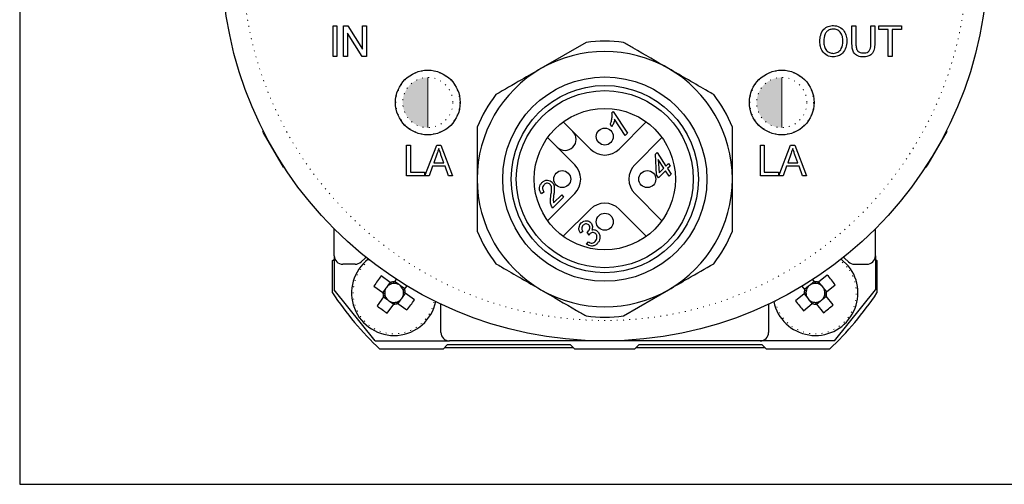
# Model space of a CAD drawing. Header units: millimetres. Extents: x 113 to 1343, y 162 to 690.
# Tile 41 of 46: x 984 to 1099, y 458 to 512. Entities that reach past the tile are written whole.
import ezdxf

# ---------------------------------------------------------------- set-up
doc = ezdxf.new("R2010")
doc.units = ezdxf.units.MM
doc.linetypes.add('DOT2', pattern=[0.635, 0, -0.635])
doc.layers.add('LINEE_SOTTILI', color=7, linetype='Continuous')

msp = doc.modelspace()

# ---------------------------------------------------------------- hatches: boundary and pattern name
at = {"layer": 'LINEE_SOTTILI'}
h = msp.add_hatch(color=100, dxfattribs=at)
edge = h.paths.add_edge_path(flags=0)
edge.add_line((1031.681, 499.773), (1031.681, 505.678))
edge.add_arc((1031.681, 502.725), 2.952, 90, 270)
h = msp.add_hatch(color=100, dxfattribs=at)
edge = h.paths.add_edge_path(flags=0)
edge.add_line((1073.281, 499.773), (1073.281, 505.678))
edge.add_arc((1073.281, 502.725), 2.952, 90, 270)

# ---------------------------------------------------------------- linework, layer by layer
at = {"color": 7, "linetype": 'Continuous', "lineweight": 25}
for p, q in [((1020.543, 511.725), (1021.004, 511.725)), ((1020.543, 508.125), (1020.543, 511.725)), ((1021.004, 511.725), (1021.004, 508.125)), ((1021.789, 511.725), (1022.279, 511.725)), ((1021.789, 508.125), (1021.789, 511.725)), ((1022.279, 511.725), (1024.004, 508.979)), ((1024.004, 508.979), (1024.004, 511.725)), ((1024.004, 511.725), (1024.466, 511.725)), ((1024.466, 511.725), (1024.466, 508.125)), ((1081.535, 509.654), (1081.535, 511.725)), ((1081.535, 511.725), (1081.997, 511.725)), ((1081.997, 511.725), (1081.997, 509.678)), ((1083.751, 511.725), (1084.212, 511.725)), ((1083.751, 509.678), (1083.751, 511.725)), ((1084.212, 511.725), (1084.212, 509.654)), ((1084.674, 511.725), (1087.351, 511.725)), ((1084.674, 511.31), (1084.674, 511.725)), ((1087.351, 511.725), (1087.351, 511.31)), ((1023.976, 508.125), (1022.251, 510.872)), ((1022.251, 510.872), (1022.251, 508.125)), ((1085.781, 511.31), (1084.674, 511.31)), ((1085.781, 508.125), (1085.781, 511.31)), ((1087.351, 511.31), (1086.243, 511.31)), ((1086.243, 511.31), (1086.243, 508.125)), ((1050.28, 509.775), (1044.981, 506.716)), ((1021.004, 508.125), (1020.543, 508.125)), ((1022.251, 508.125), (1021.789, 508.125)), ((1024.466, 508.125), (1023.976, 508.125)), ((1086.243, 508.125), (1085.781, 508.125)), ((1053.305, 501.519), (1053.452, 501.666)), ((1053.452, 501.666), (1055.137, 499.109)), ((1048.734, 499.312), (1047.604, 500.441)), ((1053.304, 499.886), (1053.135, 500.152)), ((1054.888, 498.86), (1053.638, 500.762)), ((1057.359, 500.441), (1054.178, 497.261)), ((1012.291, 499.484), (1012.291, 499.338)), ((1012.387, 499.172), (1012.291, 499.338)), ((1014.73, 495.113), (1012.387, 499.172)), ((1037.481, 499.844), (1037.481, 493.725)), ((1050.784, 497.261), (1048.734, 499.312)), ((1055.137, 499.109), (1054.888, 498.86)), ((1092.672, 499.338), (1090.445, 495.481)), ((1092.672, 499.338), (1092.672, 499.484)), ((1029.166, 494.125), (1029.166, 497.725)), ((1029.166, 497.725), (1029.628, 497.725)), ((1029.628, 497.725), (1029.628, 494.541)), ((1031.35, 494.125), (1032.726, 497.725)), ((1032.726, 497.725), (1033.223, 497.725)), ((1033.223, 497.725), (1034.598, 494.125)), ((1045.766, 498.603), (1046.895, 497.473)), ((1059.197, 498.603), (1056.017, 495.423)), ((1070.766, 497.725), (1071.228, 497.725)), ((1070.766, 494.125), (1070.766, 497.725)), ((1071.228, 497.725), (1071.228, 494.541)), ((1072.95, 494.125), (1074.326, 497.725)), ((1074.326, 497.725), (1074.823, 497.725)), ((1074.823, 497.725), (1076.198, 494.125)), ((1032.738, 496.646), (1032.384, 495.649)), ((1033.564, 495.649), (1033.228, 496.595)), ((1046.895, 497.473), (1048.946, 495.423)), ((1058.438, 496.642), (1058.654, 496.857)), ((1058.575, 494.22), (1058.438, 496.642)), ((1058.654, 496.857), (1059.675, 495.268)), ((1074.338, 496.646), (1073.984, 495.649)), ((1075.164, 495.649), (1074.828, 496.595)), ((1032.384, 495.649), (1033.564, 495.649)), ((1058.77, 496.039), (1058.859, 494.452)), ((1059.425, 495.018), (1058.77, 496.039)), ((1059.675, 495.268), (1059.961, 495.554)), ((1059.961, 495.554), (1060.151, 495.255)), ((1073.984, 495.649), (1075.164, 495.649)), ((1090.445, 495.481), (1090.233, 495.113)), ((1014.73, 495.113), (1014.857, 495.04)), ((1029.628, 494.541), (1031.289, 494.541)), ((1031.289, 494.541), (1031.289, 494.125)), ((1032.237, 495.233), (1031.843, 494.125)), ((1033.711, 495.233), (1032.237, 495.233)), ((1034.104, 494.125), (1033.711, 495.233)), ((1058.791, 493.895), (1058.575, 494.22)), ((1059.617, 494.72), (1058.791, 493.895)), ((1058.859, 494.452), (1059.425, 495.018)), ((1060.042, 494.058), (1059.617, 494.72)), ((1060.151, 495.255), (1059.867, 494.97)), ((1059.867, 494.97), (1060.292, 494.307)), ((1060.292, 494.307), (1060.042, 494.058)), ((1071.228, 494.541), (1072.889, 494.541)), ((1072.889, 494.541), (1072.889, 494.125)), ((1073.837, 495.233), (1073.443, 494.125)), ((1075.311, 495.233), (1073.837, 495.233)), ((1075.704, 494.125), (1075.311, 495.233)), ((1090.106, 495.04), (1090.233, 495.113)), ((1031.289, 494.125), (1029.166, 494.125)), ((1031.843, 494.125), (1031.35, 494.125)), ((1034.598, 494.125), (1034.104, 494.125)), ((1067.481, 487.607), (1067.481, 493.725)), ((1072.889, 494.125), (1070.766, 494.125)), ((1073.443, 494.125), (1072.95, 494.125)), ((1076.198, 494.125), (1075.704, 494.125)), ((1045.322, 492.212), (1045.041, 492.004)), ((1048.946, 492.028), (1045.766, 488.848)), ((1046.467, 490.94), (1047.428, 491.901)), ((1047.428, 491.901), (1047.622, 491.605)), ((1056.017, 492.028), (1059.197, 488.848)), ((1047.622, 491.605), (1046.341, 490.324)), ((1050.784, 490.19), (1047.604, 487.01)), ((1057.359, 487.01), (1054.178, 490.19)), ((1020.681, 484.725), (1020.681, 487.886)), ((1049.907, 487.574), (1049.616, 487.376)), ((1050.636, 487.158), (1050.404, 487.48)), ((1084.281, 484.725), (1084.281, 487.886)), ((1050.344, 486.104), (1050.561, 486.376)), ((1020.471, 484.168), (1020.681, 484.283)), ((1020.471, 480.359), (1020.471, 484.168)), ((1020.681, 484.725), (1020.681, 480.725)), ((1081.122, 483.518), (1080.279, 484.337)), ((1084.281, 484.725), (1084.281, 480.725)), ((1084.281, 484.278), (1084.471, 484.168)), ((1084.471, 484.168), (1084.471, 480.359)), ((1023.129, 483.725), (1021.681, 483.725)), ((1081.834, 483.725), (1083.281, 483.725)), ((1027.276, 481.602), (1026.212, 482.371)), ((1027.261, 481.612), (1026.904, 481.119)), ((1027.978, 481.982), (1027.759, 481.679)), ((1028.263, 481.337), (1027.769, 481.694)), ((1077.119, 481.689), (1076.647, 481.305)), ((1077.131, 481.675), (1076.917, 481.938)), ((1078.636, 482.452), (1077.618, 481.625)), ((1078.016, 481.164), (1077.632, 481.636)), ((1025.481, 474.725), (1020.681, 480.725)), ((1025.345, 481.173), (1026.408, 480.403)), ((1026.75, 480.907), (1026.393, 480.414)), ((1028.968, 480.826), (1028.475, 481.183)), ((1028.693, 479.824), (1029.05, 480.317)), ((1028.958, 480.811), (1029.235, 481.195)), ((1030.098, 479.558), (1029.035, 480.328)), ((1054.682, 477.676), (1059.981, 480.735)), ((1075.651, 481.149), (1075.982, 480.742)), ((1076.443, 481.14), (1075.971, 480.756)), ((1078.565, 480.487), (1078.181, 480.96)), ((1078.551, 480.476), (1079.57, 481.304)), ((1079.481, 474.725), (1084.281, 480.725)), ((1026.485, 479.92), (1025.716, 478.856)), ((1026.474, 479.905), (1026.968, 479.548)), ((1027.18, 479.394), (1027.673, 479.037)), ((1028.167, 479.129), (1029.23, 478.36)), ((1028.182, 479.119), (1028.539, 479.612)), ((1075.932, 480.255), (1074.913, 479.427)), ((1075.846, 478.279), (1076.865, 479.106)), ((1075.918, 480.244), (1076.302, 479.771)), ((1076.467, 479.567), (1076.851, 479.095)), ((1077.363, 479.042), (1077.836, 479.426)), ((1078.039, 479.591), (1078.512, 479.975)), ((1079.328, 478.971), (1078.501, 479.989)), ((1026.914, 477.989), (1027.684, 479.052)), ((1033.221, 475.725), (1033.221, 479.055)), ((1071.741, 479.055), (1071.741, 475.725)), ((1077.352, 479.056), (1078.18, 478.037)), ((1025.481, 474.725), (1034.221, 474.725)), ((1070.741, 474.725), (1034.221, 474.725)), ((1079.481, 474.725), (1070.741, 474.725)), ((1033.471, 473.765), (1026.047, 473.765)), ((1033.971, 474.265), (1033.471, 473.765)), ((1033.671, 473.965), (1048.771, 473.965)), ((1048.471, 474.265), (1033.971, 474.265)), ((1048.971, 473.765), (1048.471, 474.265)), ((1055.971, 473.765), (1048.971, 473.765)), ((1056.471, 474.265), (1055.971, 473.765)), ((1056.171, 473.965), (1071.271, 473.965)), ((1070.971, 474.265), (1056.471, 474.265)), ((1071.471, 473.765), (1070.971, 474.265)), ((1078.896, 473.765), (1071.471, 473.765))]:
    msp.add_line(p, q, dxfattribs=at)
at = {"color": 7, "linetype": 'DOT2', "lineweight": 18}
msp.add_line((1080.973, 483.398), (1080.122, 484.215), dxfattribs=at)
msp.add_lwpolyline([(983.713, 689.968), (983.713, 457.89), (1343.082, 457.89), (1343.082, 689.968)], close=True)
at = {"color": 7, "linetype": 'Continuous', "lineweight": 25, "flags": 128}
for points in [[(1024.434, 484.535), (1024.319, 484.447), (1023.836, 484.018)], [(1081.127, 484.018), (1080.644, 484.447), (1080.529, 484.535)]]:
    msp.add_lwpolyline(points, dxfattribs=at)
at = {"color": 7, "linetype": 'Continuous', "lineweight": 25}
for centre, radius in [((1052.481, 519.725), 45), ((1031.681, 502.725), 3.8), ((1052.481, 493.725), 12), ((1073.281, 502.725), 3.8), ((1052.481, 493.725), 11), ((1052.481, 493.725), 10.4), ((1052.481, 493.725), 8.3), ((1052.481, 498.725), 1), ((1047.481, 493.725), 1), ((1057.481, 493.725), 1), ((1052.481, 488.725), 1)]:
    msp.add_circle(centre, radius, dxfattribs=at)
at = {"color": 7, "linetype": 'DOT2', "lineweight": 18}
for centre, radius in [((1052.481, 519.725), 42.6), ((1031.681, 502.725), 3.751), ((1073.281, 502.725), 3.751), ((1031.681, 502.725), 2.952), ((1073.281, 502.725), 2.952)]:
    msp.add_circle(centre, radius, dxfattribs=at)
at = {"color": 7, "linetype": 'Continuous', "lineweight": 25}
for centre, radius, start, end in [((1052.481, 493.725), 16.2, 82.19161, 97.80839), ((1052.481, 493.725), 15, 60, 120), ((1052.481, 493.725), 15, 120, 180), ((1052.481, 493.725), 15, 0, 60), ((1052.481, 493.725), 16.2, 142.19161, 157.80839), ((1052.481, 493.725), 16.2, 22.19161, 37.80839), ((1047.815, 498.392), 1.3, 225, 45), ((1052.481, 498.958), 2.4, 225, 315), ((1047.249, 493.725), 2.4, 315, 45), ((1057.714, 493.725), 2.4, 135, 225), ((1052.481, 493.725), 15, 180, 240), ((1052.481, 493.725), 15, 300, 0), ((1052.481, 488.493), 2.4, 45, 135), ((1052.481, 493.725), 16.2, 202.19161, 217.80839), ((1052.481, 493.725), 16.2, 322.19161, 337.80839), ((1021.681, 484.725), 1, 180, 270), ((1027.721, 480.365), 5, 127.4037, 348.25117), ((1023.129, 484.725), 1, 270, 314.95254), ((1081.834, 484.725), 1, 225.04746, 270), ((1083.281, 484.725), 1, 270, 0), ((1077.241, 480.365), 5, 191.74883, 39.09323), ((1040.084, 471.417), 17.675, 141.70011, 146.49905), ((1027.721, 480.365), 1.112, 102.38137, 137.33351), ((1027.721, 480.365), 1.314, 88.36924, 109.82993), ((1027.721, 480.365), 1.112, 95.81779, 102.38137), ((1027.721, 480.365), 1.112, 60.86565, 95.81779), ((1077.241, 480.365), 1.112, 87.37502, 122.32716), ((1077.241, 480.365), 1.314, 73.36288, 94.82357), ((1077.241, 480.365), 1.112, 80.81144, 87.37502), ((1077.241, 480.365), 1.112, 45.8593, 80.81144), ((1065.397, 470.742), 17.675, 36.69376, 41.4927), ((1052.471, 501.765), 38.5, 213.78101, 226.65824), ((1027.721, 480.365), 1.314, 178.36924, 199.82993), ((1027.721, 480.365), 1.112, 150.86565, 185.81779), ((1027.721, 480.365), 1.112, 137.33351, 150.86565), ((1027.721, 480.365), 1.112, 47.33351, 60.86565), ((1027.721, 480.365), 1.112, 12.38137, 47.33351), ((1027.721, 480.365), 1.112, 330.86565, 5.81779), ((1027.721, 480.365), 1.112, 5.81779, 12.38137), ((1027.721, 480.365), 1.314, 358.36924, 19.82993), ((1052.481, 493.725), 15, 240, 300), ((1077.241, 480.365), 1.314, 163.36288, 184.82357), ((1077.241, 480.365), 1.112, 177.37502, 212.32716), ((1077.241, 480.365), 1.112, 170.81144, 177.37502), ((1077.241, 480.365), 1.112, 135.8593, 170.81144), ((1077.241, 480.365), 1.112, 122.32716, 135.8593), ((1077.241, 480.365), 1.112, 32.32716, 45.8593), ((1077.241, 480.365), 1.112, 357.37502, 32.32716), ((1077.241, 480.365), 1.112, 350.81144, 357.37502), ((1077.241, 480.365), 1.314, 343.36288, 4.82357), ((1052.471, 501.765), 38.5, 313.34176, 326.21899), ((1027.721, 480.365), 1.112, 185.81779, 192.38137), ((1027.721, 480.365), 1.112, 192.38137, 227.33351), ((1027.721, 480.365), 1.112, 227.33351, 240.86565), ((1027.721, 480.365), 1.112, 240.86565, 275.81779), ((1027.721, 480.365), 1.314, 268.36924, 289.82993), ((1027.721, 480.365), 1.112, 275.81779, 282.38137), ((1027.721, 480.365), 1.112, 282.38137, 317.33351), ((1027.721, 480.365), 1.112, 317.33351, 330.86565), ((1015.359, 489.314), 17.675, 321.70011, 326.49905), ((1089.086, 489.989), 17.675, 216.69376, 221.4927), ((1077.241, 480.365), 1.112, 212.32716, 225.8593), ((1077.241, 480.365), 1.112, 225.8593, 260.81144), ((1077.241, 480.365), 1.314, 253.36288, 274.82357), ((1077.241, 480.365), 1.112, 260.81144, 267.37502), ((1077.241, 480.365), 1.112, 267.37502, 302.32716), ((1077.241, 480.365), 1.112, 302.32716, 315.8593), ((1077.241, 480.365), 1.112, 315.8593, 350.81144), ((1036.67, 492.728), 17.675, 231.70011, 236.49905), ((1067.618, 492.21), 17.675, 306.69376, 311.4927), ((1052.481, 493.725), 16.2, 262.19161, 277.80839), ((1034.221, 475.725), 1, 180, 270), ((1070.741, 475.725), 1, 270, 0)]:
    msp.add_arc(centre, radius, start, end, dxfattribs=at)
at = {"color": 7, "linetype": 'DOT2', "lineweight": 18}
for centre, start, end in [((1027.721, 480.365), 126.8097, 348.84517), ((1077.241, 480.365), 191.15483, 39.09323)]:
    msp.add_arc(centre, 4.809, start, end, dxfattribs=at)
at = {"color": 7, "linetype": 'Continuous', "lineweight": 25}
for centre, major_axis, start_param, end_param in [((1027.61, 480.446), (0.791, -0.572), 3.0056474, 3.2775379), ((1027.802, 480.476), (0.572, 0.791), 6.1472401, 6.4191305), ((1077.155, 480.472), (-0.616, 0.758), 6.1472401, 6.4191305), ((1077.348, 480.452), (0.758, 0.616), 6.1472401, 6.4191305), ((1027.641, 480.255), (0.572, 0.791), 3.0056474, 3.2775379), ((1027.832, 480.285), (0.791, -0.572), 6.1472401, 6.4191305), ((1077.135, 480.279), (0.758, 0.616), 3.0056474, 3.2775379), ((1077.328, 480.259), (-0.616, 0.758), 3.0056474, 3.2775379)]:
    msp.add_ellipse(centre, major_axis=major_axis, ratio=0.9901159, start_param=start_param, end_param=end_param, dxfattribs=at)
for points, knots in [([(1077.751, 509.878), (1077.766, 510.139), (1077.796, 510.661), (1078.165, 511.313), (1078.729, 511.714), (1079.14, 511.753), (1079.345, 511.772)], [0, 0, 0, 0, 0.28080902, 0.56005228, 0.77986651, 1, 1, 1, 1]), ([(1079.345, 511.772), (1079.602, 511.737), (1080.115, 511.669), (1080.648, 511.138), (1080.899, 510.523), (1080.923, 510.121), (1080.935, 509.92)], [0, 0, 0, 0, 0.2791406, 0.5581408, 0.7789006, 1, 1, 1, 1]), ([(1079.347, 511.356), (1079.215, 511.344), (1078.952, 511.319), (1078.609, 511.104), (1078.247, 510.645), (1078.226, 510.191), (1078.212, 509.872)], [0, 0, 0, 0, 0.1870318, 0.3740552, 0.560771, 1, 1, 1, 1]), ([(1080.474, 509.923), (1080.462, 510.115), (1080.44, 510.496), (1080.2, 510.989), (1079.798, 511.303), (1079.498, 511.339), (1079.347, 511.356)], [0, 0, 0, 0, 0.2809482, 0.5604884, 0.7802655, 1, 1, 1, 1]), ([(1059.981, 506.716), (1058.577, 507.527), (1056.795, 508.556), (1055.052, 509.562), (1054.682, 509.775)], [0, 0, 0, 0, 0.7877427, 1, 1, 1, 1]), ([(1079.343, 508.079), (1079.091, 508.112), (1078.587, 508.178), (1078.059, 508.691), (1077.797, 509.287), (1077.766, 509.681), (1077.751, 509.878)], [0, 0, 0, 0, 0.2791855, 0.5583314, 0.7790793, 1, 1, 1, 1]), ([(1078.212, 509.872), (1078.223, 509.685), (1078.245, 509.311), (1078.505, 508.843), (1078.899, 508.542), (1079.194, 508.51), (1079.341, 508.495)], [0, 0, 0, 0, 0.2808215, 0.5602153, 0.7800844, 1, 1, 1, 1]), ([(1079.341, 508.495), (1079.533, 508.522), (1079.917, 508.578), (1080.408, 509.122), (1080.449, 509.619), (1080.474, 509.923)], [0, 0, 0, 0, 0.2796412, 0.5597826, 1, 1, 1, 1]), ([(1080.935, 509.92), (1080.915, 509.665), (1080.875, 509.155), (1080.508, 508.517), (1079.944, 508.145), (1079.543, 508.101), (1079.343, 508.079)], [0, 0, 0, 0, 0.2805759, 0.5599709, 0.7799101, 1, 1, 1, 1]), ([(1082.882, 508.079), (1082.655, 508.092), (1082.205, 508.118), (1081.552, 508.693), (1081.541, 509.289), (1081.535, 509.654)], [0, 0, 0, 0, 0.2814402, 0.5593841, 1, 1, 1, 1]), ([(1081.997, 509.678), (1081.998, 509.526), (1082.001, 509.223), (1082.134, 508.796), (1082.482, 508.567), (1082.722, 508.549), (1082.843, 508.541)], [0, 0, 0, 0, 0.2817876, 0.5601223, 0.7793863, 1, 1, 1, 1]), ([(1082.843, 508.541), (1082.948, 508.546), (1083.159, 508.555), (1083.469, 508.666), (1083.749, 509.059), (1083.75, 509.422), (1083.751, 509.678)], [0, 0, 0, 0, 0.18756145, 0.3742387, 0.55971924, 1, 1, 1, 1]), ([(1084.212, 509.654), (1084.208, 509.432), (1084.201, 508.99), (1083.923, 508.402), (1083.406, 508.109), (1083.057, 508.089), (1082.882, 508.079)], [0, 0, 0, 0, 0.2816551, 0.5593944, 0.7790916, 1, 1, 1, 1]), ([(1044.981, 506.716), (1044.216, 506.274), (1042.434, 505.245), (1040.682, 504.234), (1039.682, 503.656)], [0, 0, 0, 0, 0.4293545, 1, 1, 1, 1]), ([(1065.28, 503.656), (1065.061, 503.783), (1063.321, 504.788), (1061.539, 505.817), (1059.981, 506.716)], [0, 0, 0, 0, 0.1258912, 1, 1, 1, 1]), ([(1053.135, 500.152), (1053.178, 500.274), (1053.249, 500.475), (1053.304, 500.766), (1053.343, 501.014), (1053.346, 501.181), (1053.348, 501.265)], [0, 0, 0, 0, 0.3399388, 0.559989, 0.780049, 1, 1, 1, 1]), ([(1053.348, 501.265), (1053.344, 501.313), (1053.336, 501.399), (1053.314, 501.482), (1053.305, 501.519)], [0, 0, 0, 0, 0.5598774, 1, 1, 1, 1]), ([(1053.638, 500.762), (1053.598, 500.59), (1053.528, 500.282), (1053.372, 500.007), (1053.304, 499.886)], [0, 0, 0, 0, 0.5593669, 1, 1, 1, 1]), ([(1067.481, 493.725), (1067.481, 494.609), (1067.481, 496.667), (1067.481, 498.69), (1067.481, 499.844)], [0, 0, 0, 0, 0.4293545, 1, 1, 1, 1]), ([(1032.974, 497.31), (1032.93, 497.186), (1032.851, 496.965), (1032.773, 496.743), (1032.738, 496.646)], [0, 0, 0, 0, 0.56, 1, 1, 1, 1]), ([(1033.228, 496.595), (1033.18, 496.728), (1033.096, 496.967), (1033.011, 497.205), (1032.974, 497.31)], [0, 0, 0, 0, 0.5600001, 1, 1, 1, 1]), ([(1074.574, 497.31), (1074.53, 497.186), (1074.451, 496.965), (1074.373, 496.743), (1074.338, 496.646)], [0, 0, 0, 0, 0.56, 1, 1, 1, 1]), ([(1074.828, 496.595), (1074.78, 496.728), (1074.696, 496.967), (1074.611, 497.205), (1074.574, 497.31)], [0, 0, 0, 0, 0.5600001, 1, 1, 1, 1]), ([(1037.481, 493.725), (1037.481, 492.842), (1037.481, 490.784), (1037.481, 488.761), (1037.481, 487.607)], [0, 0, 0, 0, 0.4293545, 1, 1, 1, 1]), ([(1045.041, 492.004), (1044.966, 492.118), (1044.817, 492.344), (1044.779, 492.731), (1044.878, 493.071), (1045.017, 493.232), (1045.087, 493.313)], [0, 0, 0, 0, 0.2802546, 0.5595771, 0.7796123, 1, 1, 1, 1]), ([(1045.087, 493.313), (1045.184, 493.394), (1045.378, 493.555), (1045.735, 493.633), (1046.057, 493.553), (1046.212, 493.428), (1046.29, 493.366)], [0, 0, 0, 0, 0.2802328, 0.5595927, 0.7797518, 1, 1, 1, 1]), ([(1045.34, 493.076), (1045.285, 493.006), (1045.176, 492.867), (1045.144, 492.537), (1045.255, 492.335), (1045.322, 492.212)], [0, 0, 0, 0, 0.27993, 0.5597832, 1, 1, 1, 1]), ([(1046.055, 493.111), (1045.995, 493.157), (1045.875, 493.248), (1045.658, 493.251), (1045.473, 493.192), (1045.384, 493.115), (1045.34, 493.076)], [0, 0, 0, 0, 0.2789946, 0.5587454, 0.7792012, 1, 1, 1, 1]), ([(1046.177, 492.921), (1046.16, 492.96), (1046.13, 493.03), (1046.078, 493.086), (1046.055, 493.111)], [0, 0, 0, 0, 0.5597149, 1, 1, 1, 1]), ([(1046.29, 493.366), (1046.364, 493.273), (1046.496, 493.105), (1046.534, 492.896), (1046.551, 492.804)], [0, 0, 0, 0, 0.5589712, 1, 1, 1, 1]), ([(1046.341, 490.324), (1046.259, 490.468), (1046.097, 490.758), (1046.085, 491.357), (1046.145, 491.772), (1046.182, 492.026)], [0, 0, 0, 0, 0.279536, 0.55906181, 1, 1, 1, 1]), ([(1046.232, 492.546), (1046.231, 492.617), (1046.228, 492.745), (1046.193, 492.867), (1046.177, 492.921)], [0, 0, 0, 0, 0.5601551, 1, 1, 1, 1]), ([(1046.182, 492.026), (1046.195, 492.123), (1046.218, 492.295), (1046.228, 492.469), (1046.232, 492.546)], [0, 0, 0, 0, 0.5600675, 1, 1, 1, 1]), ([(1046.551, 492.804), (1046.552, 492.689), (1046.553, 492.5), (1046.526, 492.238), (1046.501, 492.016), (1046.483, 491.869), (1046.473, 491.795)], [0, 0, 0, 0, 0.3397381, 0.5598232, 0.7799103, 1, 1, 1, 1]), ([(1046.473, 491.795), (1046.461, 491.698), (1046.441, 491.539), (1046.428, 491.315), (1046.429, 491.125), (1046.454, 491.002), (1046.467, 490.94)], [0, 0, 0, 0, 0.34012227, 0.56018697, 0.7801721, 1, 1, 1, 1]), ([(1049.616, 487.376), (1049.558, 487.486), (1049.443, 487.704), (1049.432, 488.056), (1049.532, 488.362), (1049.658, 488.509), (1049.721, 488.582)], [0, 0, 0, 0, 0.2802385, 0.5596666, 0.7797324, 1, 1, 1, 1]), ([(1049.721, 488.582), (1049.811, 488.658), (1049.989, 488.808), (1050.32, 488.857), (1050.617, 488.79), (1050.757, 488.672), (1050.827, 488.613)], [0, 0, 0, 0, 0.280128, 0.5594326, 0.7796112, 1, 1, 1, 1]), ([(1050.601, 488.349), (1050.547, 488.391), (1050.437, 488.474), (1050.24, 488.479), (1050.071, 488.426), (1049.99, 488.356), (1049.949, 488.321)], [0, 0, 0, 0, 0.2790931, 0.5588149, 0.7792742, 1, 1, 1, 1]), ([(1050.827, 488.613), (1050.882, 488.547), (1050.992, 488.416), (1051.061, 488.108), (1051.002, 487.895), (1050.966, 487.765)], [0, 0, 0, 0, 0.2801618, 0.5601412, 1, 1, 1, 1]), ([(1049.949, 488.321), (1049.902, 488.26), (1049.807, 488.14), (1049.776, 487.922), (1049.815, 487.728), (1049.876, 487.626), (1049.907, 487.574)], [0, 0, 0, 0, 0.27957058, 0.55935398, 0.77949256, 1, 1, 1, 1]), ([(1050.404, 487.48), (1050.419, 487.492), (1050.445, 487.513), (1050.47, 487.536), (1050.481, 487.546)], [0, 0, 0, 0, 0.5599435, 1, 1, 1, 1]), ([(1050.481, 487.546), (1050.538, 487.609), (1050.653, 487.735), (1050.736, 487.961), (1050.725, 488.188), (1050.642, 488.295), (1050.601, 488.349)], [0, 0, 0, 0, 0.2811012, 0.5607243, 0.7806313, 1, 1, 1, 1]), ([(1050.692, 487.269), (1050.68, 487.249), (1050.658, 487.214), (1050.643, 487.175), (1050.636, 487.158)], [0, 0, 0, 0, 0.5593055, 1, 1, 1, 1]), ([(1051.414, 487.319), (1051.353, 487.366), (1051.232, 487.46), (1051.009, 487.461), (1050.826, 487.389), (1050.737, 487.309), (1050.692, 487.269)], [0, 0, 0, 0, 0.2791864, 0.5584987, 0.7790098, 1, 1, 1, 1]), ([(1050.966, 487.765), (1051.032, 487.778), (1051.164, 487.803), (1051.407, 487.769), (1051.544, 487.661), (1051.628, 487.595)], [0, 0, 0, 0, 0.2809426, 0.5614747, 1, 1, 1, 1]), ([(1051.345, 486.398), (1051.406, 486.473), (1051.528, 486.621), (1051.576, 486.888), (1051.552, 487.139), (1051.46, 487.259), (1051.414, 487.319)], [0, 0, 0, 0, 0.2801205, 0.5601415, 0.7803748, 1, 1, 1, 1]), ([(1051.628, 487.595), (1051.718, 487.476), (1051.901, 487.238), (1051.924, 486.812), (1051.831, 486.437), (1051.68, 486.258), (1051.605, 486.169)], [0, 0, 0, 0, 0.2792763, 0.5591895, 0.7795308, 1, 1, 1, 1]), ([(1051.605, 486.169), (1051.504, 486.083), (1051.304, 485.91), (1050.929, 485.842), (1050.593, 485.918), (1050.427, 486.042), (1050.344, 486.104)], [0, 0, 0, 0, 0.2802301, 0.5593302, 0.7794297, 1, 1, 1, 1]), ([(1050.561, 486.376), (1050.629, 486.33), (1050.764, 486.238), (1050.997, 486.198), (1051.201, 486.271), (1051.297, 486.356), (1051.345, 486.398)], [0, 0, 0, 0, 0.28084474, 0.55941515, 0.77938858, 1, 1, 1, 1]), ([(1039.682, 483.795), (1039.901, 483.668), (1041.642, 482.663), (1043.424, 481.634), (1044.981, 480.735)], [0, 0, 0, 0, 0.1258912, 1, 1, 1, 1]), ([(1059.981, 480.735), (1060.747, 481.177), (1062.529, 482.206), (1064.281, 483.217), (1065.28, 483.795)], [0, 0, 0, 0, 0.4293545, 1, 1, 1, 1]), ([(1027.483, 481.452), (1027.479, 481.455), (1027.414, 481.501), (1027.346, 481.551), (1027.283, 481.596), (1027.276, 481.602)], [0, 0, 0, 0, 0.0546533, 0.8863107, 1, 1, 1, 1]), ([(1027.759, 481.679), (1027.753, 481.672), (1027.708, 481.609), (1027.658, 481.54), (1027.612, 481.476), (1027.609, 481.472)], [0, 0, 0, 0, 0.1136893, 0.9453467, 1, 1, 1, 1]), ([(1077.292, 481.476), (1077.289, 481.48), (1077.239, 481.542), (1077.186, 481.608), (1077.137, 481.668), (1077.131, 481.675)], [0, 0, 0, 0, 0.0546533, 0.8863107, 1, 1, 1, 1]), ([(1077.618, 481.625), (1077.61, 481.619), (1077.55, 481.57), (1077.485, 481.517), (1077.423, 481.466), (1077.419, 481.463)], [0, 0, 0, 0, 0.1136893, 0.9453467, 1, 1, 1, 1]), ([(1026.408, 480.403), (1026.415, 480.397), (1026.478, 480.352), (1026.547, 480.302), (1026.611, 480.256), (1026.615, 480.253)], [0, 0, 0, 0, 0.1136893, 0.9453467, 1, 1, 1, 1]), ([(1028.808, 480.604), (1028.81, 480.608), (1028.857, 480.673), (1028.907, 480.741), (1028.952, 480.804), (1028.958, 480.811)], [0, 0, 0, 0, 0.0546533, 0.8863107, 1, 1, 1, 1]), ([(1029.035, 480.328), (1029.028, 480.334), (1028.965, 480.379), (1028.896, 480.429), (1028.832, 480.475), (1028.828, 480.478)], [0, 0, 0, 0, 0.1136893, 0.9453467, 1, 1, 1, 1]), ([(1044.981, 480.735), (1046.386, 479.924), (1048.168, 478.895), (1049.911, 477.889), (1050.28, 477.676)], [0, 0, 0, 0, 0.7877427, 1, 1, 1, 1]), ([(1076.131, 480.416), (1076.127, 480.413), (1076.065, 480.363), (1075.999, 480.31), (1075.939, 480.261), (1075.932, 480.255)], [0, 0, 0, 0, 0.05465331, 0.88631071, 1, 1, 1, 1]), ([(1075.982, 480.742), (1075.988, 480.735), (1076.037, 480.675), (1076.09, 480.609), (1076.141, 480.547), (1076.144, 480.543)], [0, 0, 0, 0, 0.1136893, 0.9453467, 1, 1, 1, 1]), ([(1078.352, 480.315), (1078.356, 480.318), (1078.418, 480.368), (1078.484, 480.421), (1078.544, 480.47), (1078.551, 480.476)], [0, 0, 0, 0, 0.0546533, 0.8863107, 1, 1, 1, 1]), ([(1026.635, 480.127), (1026.632, 480.123), (1026.586, 480.058), (1026.536, 479.99), (1026.491, 479.927), (1026.485, 479.92)], [0, 0, 0, 0, 0.05465331, 0.88631071, 1, 1, 1, 1]), ([(1027.684, 479.052), (1027.689, 479.059), (1027.735, 479.122), (1027.784, 479.191), (1027.831, 479.255), (1027.834, 479.259)], [0, 0, 0, 0, 0.1136893, 0.9453467, 1, 1, 1, 1]), ([(1027.96, 479.279), (1027.964, 479.276), (1028.028, 479.23), (1028.097, 479.18), (1028.16, 479.135), (1028.167, 479.129)], [0, 0, 0, 0, 0.0546533, 0.8863107, 1, 1, 1, 1]), ([(1076.865, 479.106), (1076.872, 479.112), (1076.932, 479.161), (1076.998, 479.214), (1077.06, 479.265), (1077.064, 479.268)], [0, 0, 0, 0, 0.1136893, 0.9453467, 1, 1, 1, 1]), ([(1077.19, 479.255), (1077.194, 479.251), (1077.244, 479.189), (1077.297, 479.123), (1077.346, 479.063), (1077.352, 479.056)], [0, 0, 0, 0, 0.0546533, 0.8863107, 1, 1, 1, 1]), ([(1078.501, 479.989), (1078.495, 479.996), (1078.446, 480.056), (1078.393, 480.122), (1078.342, 480.184), (1078.339, 480.188)], [0, 0, 0, 0, 0.1136893, 0.9453467, 1, 1, 1, 1])]:
    msp.add_open_spline(points, degree=3, knots=knots, dxfattribs=at)
at = {"layer": 'LINEE_SOTTILI', "color": 7, "lineweight": 18}
for p, q in [((1031.681, 505.678), (1031.681, 499.773)), ((1073.281, 505.678), (1073.281, 499.773))]:
    msp.add_line(p, q, dxfattribs=at)

doc.saveas('drawing.dxf')
